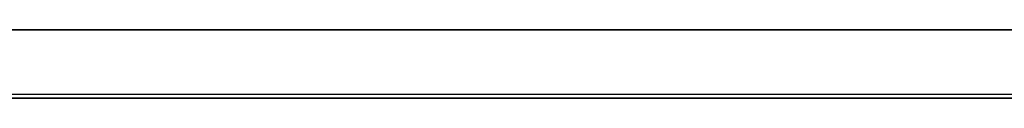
# Model space of a CAD drawing. Header units: millimetres. Extents: x -215 to 215, y -97 to 82.
# Tile 50 of 73: x 34.258 to 46.394, y -8.45 to -7.611. Entities that reach past the tile are written whole.
import ezdxf

# ---------------------------------------------------------------- set-up
doc = ezdxf.new("R2010")
doc.units = ezdxf.units.MM
doc.layers.add('MAIN-1', color=7, linetype='Continuous')
doc.layers.add('MAIN-2', color=7, linetype='Continuous')

msp = doc.modelspace()

# ---------------------------------------------------------------- linework, layer by layer
at = {"layer": 'MAIN-1'}
for p, q in [((-120.621, -7.611), (120.621, -7.611)), ((-119.877, -8.404), (119.877, -8.404)), ((49.928, -8.45), (0, -8.45))]:
    msp.add_line(p, q, dxfattribs=at)
at = {"layer": 'MAIN-2'}
for p, q in [((120.621, -7.611), (-120.621, -7.611)), ((119.574, -7.611), (-119.574, -7.611)), ((-119.574, -7.611), (119.574, -7.611)), ((0, -8.45), (49.928, -8.45))]:
    msp.add_line(p, q, dxfattribs=at)

doc.saveas('drawing.dxf')
